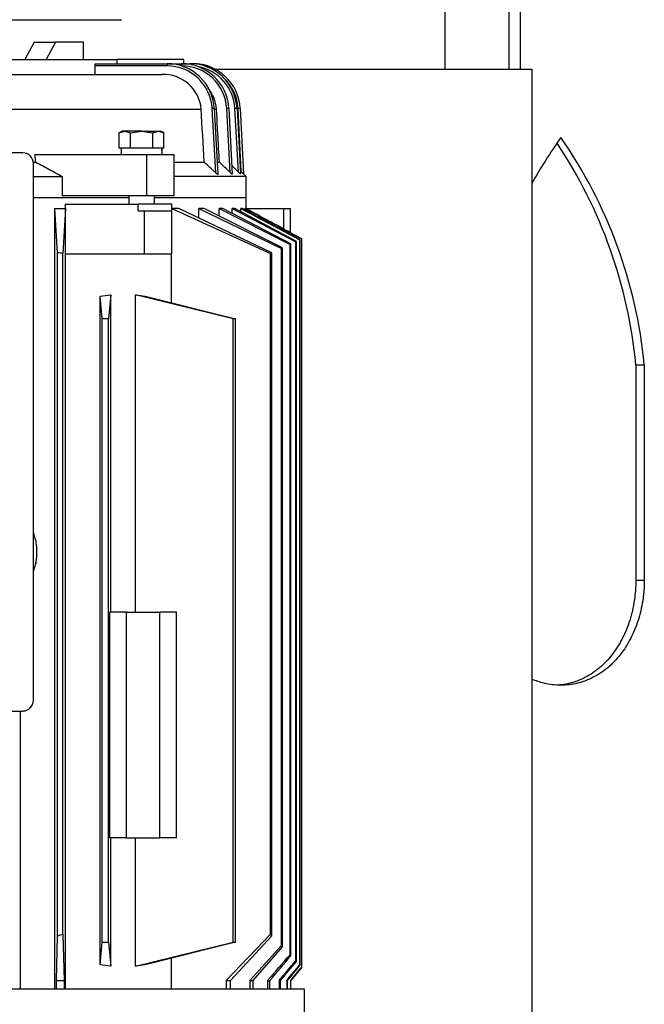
# Model space of a CAD drawing. Header units: millimetres. Extents: x 0 to 415, y -2 to 292.
# Tile 6 of 19: x 137 to 157, y 61 to 92. Entities that reach past the tile are written whole.
import ezdxf

# ---------------------------------------------------------------- set-up
doc = ezdxf.new("R2010")
doc.units = ezdxf.units.MM
for name, color, linetype in [('BLACHA_POZ_2', 7, 'Continuous'), ('Default', 7, 'Continuous'), ('HEX_SCREW_GRADEC', 7, 'Continuous'), ('HMC3-225-FRAME-B', 7, 'Continuous'), ('HMC3-225-SHIELD_', 7, 'Continuous'), ('HMC3-225_FAN_COV', 7, 'Continuous'), ('HMC3_200-225_TER', 7, 'Continuous'), ('PG11', 7, 'Continuous'), ('PŁASZCZ', 7, 'Continuous'), ('PŁYTA_PODSTAWY_S', 7, 'Continuous'), ('SPRING_LOCK_WASH', 7, 'Continuous'), ('WSPORNIK_B', 7, 'Continuous')]:
    doc.layers.add(name, color=color, linetype=linetype)

# ---------------------------------------------------------------- blocks, each defined once
blk = doc.blocks.new('SE2')
at = {"layer": 'BLACHA_POZ_2', "color": 7, "linetype": 'Continuous'}
blk.add_line((122.319, 91.678), (140.585, 91.678), dxfattribs=at)
at = {"layer": 'HEX_SCREW_GRADEC', "color": 7, "linetype": 'Continuous'}
for p, q in [((140.61, 88.215), (140.516, 88.16)), ((140.517, 88.161), (140.69, 88.215)), ((140.517, 87.685), (140.517, 88.161)), ((140.69, 88.215), (140.61, 88.215)), ((141.21, 88.215), (140.69, 88.215)), ((140.69, 88.215), (140.864, 88.161)), ((140.864, 88.161), (141.21, 88.215)), ((140.864, 87.685), (140.864, 88.161)), ((141.21, 88.215), (141.73, 88.215)), ((141.21, 88.215), (141.556, 88.161)), ((141.556, 88.161), (141.73, 88.215)), ((141.556, 87.685), (141.556, 88.161)), ((141.73, 88.215), (141.81, 88.215)), ((141.73, 88.215), (141.903, 88.161)), ((141.904, 88.16), (141.81, 88.215)), ((141.903, 87.685), (141.903, 88.161)), ((140.584, 87.685), (140.517, 87.685)), ((140.864, 87.685), (140.797, 87.685)), ((140.997, 87.685), (140.864, 87.685)), ((141.556, 87.685), (141.423, 87.685)), ((141.623, 87.685), (141.556, 87.685)), ((141.903, 87.685), (141.835, 87.685)), ((140.81, 86.211), (140.81, 85.945)), ((141.61, 85.945), (141.61, 86.211))]:
    blk.add_line(p, q, dxfattribs=at)
at = {"layer": 'HMC3-225-FRAME-B', "color": 7, "linetype": 'Continuous'}
for p, q in [((140.81, 86.145), (137.852, 86.145)), ((138.846, 85.945), (141.098, 85.945)), ((138.846, 85.811), (138.846, 85.945)), ((142.144, 85.945), (141.098, 85.945)), ((141.098, 85.745), (141.098, 85.945)), ((144.452, 86.145), (141.61, 86.145)), ((142.144, 85.745), (142.144, 85.945)), ((144.452, 85.807), (144.452, 86.145)), ((138.519, 85.811), (138.846, 85.811)), ((138.602, 84.44), (138.519, 85.811)), ((138.519, 61.578), (138.519, 85.811)), ((138.852, 85.81), (138.769, 84.42)), ((138.852, 85.81), (138.846, 85.811)), ((138.852, 84.411), (138.852, 85.81)), ((141.098, 85.745), (141.296, 85.745)), ((141.296, 85.745), (142.144, 85.745)), ((141.296, 84.411), (141.296, 85.745)), ((142.364, 85.811), (142.144, 85.811)), ((142.144, 85.81), (145.203, 84.42)), ((142.144, 84.411), (142.144, 85.745)), ((145.248, 84.44), (142.364, 85.811)), ((142.985, 85.811), (145.547, 84.576)), ((143.152, 85.811), (142.985, 85.811)), ((142.985, 85.516), (142.985, 85.811)), ((145.583, 84.593), (143.152, 85.811)), ((143.611, 85.811), (145.815, 84.7)), ((143.732, 85.811), (143.611, 85.811)), ((143.611, 85.581), (143.611, 85.811)), ((145.842, 84.713), (143.732, 85.811)), ((144.017, 85.811), (145.994, 84.784)), ((144.101, 85.811), (144.017, 85.811)), ((144.017, 85.663), (144.017, 85.811)), ((146.013, 84.793), (144.101, 85.811)), ((144.287, 85.811), (146.114, 84.841)), ((144.336, 85.811), (144.287, 85.811)), ((144.287, 85.712), (144.287, 85.811)), ((144.444, 85.811), (144.427, 85.811)), ((144.427, 85.762), (144.427, 85.811)), ((144.452, 85.811), (145.619, 85.811)), ((145.619, 85.811), (145.819, 85.811)), ((145.619, 85.176), (145.619, 85.811)), ((145.819, 85.811), (145.819, 85.068)), ((145.815, 62.645), (145.815, 84.7)), ((145.842, 62.617), (145.842, 84.713)), ((145.994, 62.456), (145.994, 84.784)), ((146.013, 62.435), (146.013, 84.793)), ((146.114, 84.841), (146.126, 84.847)), ((146.114, 62.327), (146.114, 84.841)), ((146.126, 62.315), (146.126, 84.847)), ((146.176, 84.871), (146.18, 84.872)), ((146.176, 62.261), (146.176, 84.871)), ((146.18, 62.257), (146.18, 84.872)), ((138.602, 63.234), (138.602, 84.44)), ((138.769, 63.279), (138.769, 84.42)), ((138.852, 84.411), (141.296, 84.411)), ((138.852, 61.578), (138.852, 84.411)), ((141.296, 84.411), (142.144, 84.411)), ((142.14, 82.89), (142.14, 84.411)), ((145.203, 63.279), (145.203, 84.42)), ((145.248, 63.234), (145.248, 84.44)), ((145.547, 62.926), (145.547, 84.576)), ((145.583, 62.889), (145.583, 84.593)), ((139.985, 82.392), (139.919, 83.097)), ((139.919, 62.326), (139.919, 83.097)), ((140.252, 83.139), (140.184, 82.387)), ((140.252, 73.278), (140.252, 83.139)), ((144.047, 82.393), (141.021, 83.139)), ((141.021, 73.278), (141.021, 83.139)), ((141.317, 83.097), (144.119, 82.392)), ((139.985, 63.03), (139.985, 82.392)), ((140.184, 63.035), (140.184, 82.387)), ((144.047, 63.029), (144.047, 82.393)), ((144.119, 63.03), (144.119, 82.392)), ((140.224, 66.278), (140.224, 73.278)), ((140.739, 73.278), (140.224, 73.278)), ((140.739, 73.278), (141.776, 73.278)), ((140.739, 66.278), (140.739, 73.278)), ((141.776, 66.278), (141.776, 73.278)), ((142.291, 73.278), (141.776, 73.278)), ((142.291, 66.278), (142.291, 73.278)), ((137.452, 61.578), (137.452, 70.211)), ((140.739, 66.278), (140.224, 66.278)), ((140.252, 62.284), (140.252, 66.278)), ((140.739, 66.278), (141.776, 66.278)), ((141.021, 62.284), (141.021, 66.278)), ((142.291, 66.278), (141.776, 66.278)), ((138.565, 61.845), (138.602, 63.234)), ((138.769, 63.279), (138.806, 61.845)), ((139.919, 62.326), (139.985, 63.03)), ((140.184, 63.035), (140.252, 62.284)), ((141.021, 62.284), (144.047, 63.029)), ((144.119, 63.03), (141.317, 62.326)), ((145.203, 63.279), (143.833, 61.845)), ((143.972, 61.845), (145.248, 63.234)), ((145.547, 62.926), (144.566, 61.845)), ((144.668, 61.845), (145.583, 62.889)), ((142.14, 61.578), (142.14, 62.533)), ((145.842, 61.845), (146.18, 62.257)), ((146.18, 62.257), (145.842, 61.845)), ((146.126, 62.315), (146.114, 62.327)), ((146.18, 62.257), (146.176, 62.261)), ((138.565, 61.845), (138.806, 61.845)), ((138.565, 61.578), (138.565, 61.845)), ((138.806, 61.845), (138.806, 61.578)), ((143.833, 61.845), (143.972, 61.845)), ((143.833, 61.845), (143.833, 61.578)), ((143.972, 61.578), (143.972, 61.845)), ((144.566, 61.845), (144.668, 61.845)), ((144.566, 61.845), (144.566, 61.578)), ((144.668, 61.578), (144.668, 61.845)), ((145.117, 61.845), (145.187, 61.845)), ((145.117, 61.845), (145.117, 61.578)), ((145.187, 61.578), (145.187, 61.845)), ((145.475, 61.845), (145.523, 61.845)), ((145.475, 61.845), (145.475, 61.578)), ((145.523, 61.578), (145.523, 61.845)), ((145.712, 61.845), (145.739, 61.845)), ((145.712, 61.845), (145.712, 61.578)), ((145.739, 61.578), (145.739, 61.845)), ((145.833, 61.845), (145.842, 61.845)), ((145.833, 61.845), (145.833, 61.578)), ((145.842, 61.578), (145.842, 61.845))]:
    blk.add_line(p, q, dxfattribs=at)
for centre, radius, start, end in [((124.554, 130.287), 50.301, 295.0037, 295.0376), ((125.053, 129.222), 49.125, 295.2323, 295.257), ((131.091, 22.152), 62.739, 82.9706, 83.12393), ((122.815, 134.081), 54.474, 294.2669, 294.3189), ((123.779, 131.961), 52.146, 294.6728, 294.7161), ((135.607, 118.78), 35.943, 276.8895, 277.4251), ((137.671, -15.387), 97.807, 88.52768, 88.64448), ((130.646, 92.445), 30.275, 285.2349, 285.5621), ((137.671, 160.81), 97.807, 271.35552, 271.47232), ((107.26, 26.014), 53.183, 44.4143, 44.4836), ((108.278, 27.004), 51.762, 43.8884, 43.9456), ((-125.67, 298.714), 359.768, 318.82232, 318.99156), ((-369.568, 498.756), 675.178, 319.676249, 319.762173), ((-339.643, 474.22), 636.705, 319.633737, 319.705883), ((-1116.633, 1110.687), 1641.069, 320.273654, 320.300468), ((109.071, 27.762), 50.666, 43.4677, 43.5121), ((109.599, 28.26), 49.939, 43.183, 43.2151), ((135.607, 26.643), 35.943, 82.5749, 83.1105), ((-915.56, 945.946), 1381.28, 320.203727, 320.229794), ((-3644.191, 3180.114), 4907.941, 320.553923, 320.560221)]:
    blk.add_arc(centre, radius, start, end, dxfattribs=at)
for centre, major_axis, ratio, start_param, end_param in [((143.921, -20.022), (0, 102.416), 0.336031, -0.00575, -0.003678), ((143.921, 165.375), (0, -102.346), 0.336145, 0.003679, 0.005752)]:
    blk.add_ellipse(centre, major_axis=major_axis, ratio=ratio, start_param=start_param, end_param=end_param, dxfattribs=at)
for points in [[(146.126, 84.847), (145.529, 85.168), (144.933, 85.49), (144.336, 85.811)], [(144.427, 85.811), (145.01, 85.498), (145.593, 85.184), (146.176, 84.871)], [(146.18, 84.872), (145.601, 85.185), (145.022, 85.498), (144.444, 85.811)], [(141.021, 83.139), (141.121, 83.124), (141.22, 83.11), (141.317, 83.097)], [(141.317, 62.326), (141.22, 62.312), (141.121, 62.298), (141.021, 62.284)], [(145.739, 61.845), (145.868, 62.001), (145.997, 62.158), (146.126, 62.315)]]:
    blk.add_open_spline(points, degree=3, dxfattribs=at)
at = {"layer": 'HMC3-225-SHIELD_', "color": 7, "linetype": 'Continuous'}
for p, q in [((137.874, 90.978), (137.585, 90.445)), ((137.874, 90.978), (138.54, 90.978)), ((138.54, 90.978), (138.252, 90.445)), ((139.406, 90.978), (138.54, 90.978)), ((139.406, 90.445), (139.406, 90.978)), ((132.119, 90.445), (140.452, 90.445)), ((139.77, 90.311), (141.999, 90.311)), ((139.77, 90.245), (139.77, 90.311)), ((141.999, 90.245), (139.77, 90.245)), ((139.77, 89.978), (139.77, 90.245)), ((142.516, 90.445), (140.452, 90.445)), ((140.452, 90.311), (140.452, 90.445)), ((141.999, 90.311), (142.451, 90.311)), ((141.999, 90.311), (141.999, 90.245)), ((142.451, 90.245), (142.436, 90.245)), ((142.451, 90.311), (142.705, 90.311)), ((142.451, 90.311), (142.451, 90.245)), ((142.522, 90.311), (142.516, 90.445)), ((142.705, 90.311), (142.802, 90.311)), ((142.705, 90.311), (142.705, 90.289)), ((142.802, 90.311), (142.802, 90.308)), ((136.752, 89.978), (141.832, 89.978)), ((136.752, 88.904), (143.058, 88.904)), ((143.463, 88.925), (143.397, 88.922)), ((143.507, 86.92), (143.397, 88.922)), ((143.463, 88.925), (143.576, 86.879)), ((143.465, 88.904), (143.532, 88.904)), ((143.915, 88.922), (143.849, 88.918)), ((143.953, 86.931), (143.849, 88.918)), ((143.915, 88.922), (144.023, 86.88)), ((144.17, 88.924), (144.103, 88.92)), ((144.21, 86.949), (144.103, 88.92)), ((144.17, 88.924), (144.28, 86.888)), ((144.267, 88.919), (144.2, 88.915)), ((144.299, 86.963), (144.2, 88.915)), ((144.267, 88.919), (144.369, 86.894)), ((141.366, 87.478), (137.9, 87.478)), ((142.215, 87.478), (141.366, 87.478)), ((141.366, 86.211), (141.366, 87.478)), ((142.215, 86.211), (142.215, 87.478)), ((137.849, 87.253), (137.923, 87.253)), ((142.215, 87.253), (143.151, 87.253)), ((143.556, 87.253), (143.622, 87.253)), ((144.299, 86.963), (144.275, 86.988)), ((144.452, 86.811), (144.369, 86.894)), ((137.852, 86.811), (138.743, 86.811)), ((138.743, 86.811), (138.743, 86.211)), ((144.452, 86.811), (142.215, 86.811)), ((144.452, 86.145), (144.452, 86.811)), ((140.81, 86.145), (137.852, 86.145)), ((141.366, 86.211), (138.743, 86.211)), ((142.215, 86.211), (141.366, 86.211)), ((144.452, 86.145), (141.61, 86.145))]:
    blk.add_line(p, q, dxfattribs=at)
for centre, radius, start, end in [((141.999, 88.845), 1.467, 3.1554, 90), ((141.999, 88.845), 1.4, 3.1554, 90), ((142.451, 88.845), 1.467, 3.0142, 90), ((142.451, 88.845), 1.4, 3.0142, 90), ((142.705, 88.845), 1.467, 3.1028, 90), ((142.802, 88.845), 1.467, 2.8989, 90), ((142.705, 88.845), 1.4, 3.1028, 79.7783), ((141.881, 88.797), 1.182, 5.1948, 92.3566), ((142.802, 88.845), 1.4, 2.8989, 47.9082), ((142.381, 88.824), 1.154, 3.9613, 40.0862), ((-717.854, 0.213), 860.192, 5.807489, 5.82256), ((-258.478, -327.683), 577.803, 45.854314, 45.900112), ((-1367.459, -1437.053), 2146.561, 45.232796, 45.240359), ((148.466, 91.102), 5.873, 224.8019, 225.7667)]:
    blk.add_arc(centre, radius, start, end, dxfattribs=at)
for points in [[(143.151, 87.253), (143.12, 87.803), (143.089, 88.354), (143.058, 88.904)], [(143.507, 86.92), (143.388, 87.031), (143.27, 87.142), (143.151, 87.253)]]:
    blk.add_open_spline(points, degree=3, dxfattribs=at)
for points, knots in [([(143.622, 87.253), (143.614, 87.393), (143.607, 87.533), (143.599, 87.673), (143.577, 88.083), (143.555, 88.493), (143.532, 88.904)], [0, 0, 0, 0, 0.254257, 0.254257, 0.254257, 1, 1, 1, 1]), ([(137.923, 87.253), (138.061, 87.182), (138.198, 87.109), (138.471, 86.962), (138.608, 86.887), (138.743, 86.811)], [0, 0, 0, 0, 0.5, 0.5, 1, 1, 1, 1]), ([(143.576, 86.879), (143.576, 86.878), (143.576, 86.877), (143.576, 86.875), (143.574, 86.874), (143.573, 86.874), (143.571, 86.874), (143.568, 86.875), (143.565, 86.876), (143.561, 86.878), (143.557, 86.881), (143.547, 86.887), (143.53, 86.899), (143.515, 86.913), (143.507, 86.92)], [0, 0, 0, 0, 0.052456, 0.102315, 0.150287, 0.197173, 0.243826, 0.291113, 0.339868, 0.390851, 0.444731, 0.502072, 0.733714, 1, 1, 1, 1]), ([(144.023, 86.88), (144.023, 86.879), (144.023, 86.878), (144.022, 86.878), (144.021, 86.878), (144.02, 86.878), (144.018, 86.878), (144.015, 86.88), (144.008, 86.884), (143.995, 86.894), (143.976, 86.909), (143.961, 86.924), (143.953, 86.931)], [0, 0, 0, 0, 0.042381, 0.083821, 0.124848, 0.16601, 0.207845, 0.250868, 0.369391, 0.501039, 0.736223, 1, 1, 1, 1]), ([(144.28, 86.888), (144.28, 86.888), (144.28, 86.887), (144.279, 86.887), (144.278, 86.888), (144.277, 86.889), (144.275, 86.89), (144.271, 86.893), (144.265, 86.898), (144.254, 86.907), (144.241, 86.919), (144.226, 86.934), (144.215, 86.944), (144.21, 86.949)], [0, 0, 0, 0, 0.04128, 0.082051, 0.122879, 0.164325, 0.206926, 0.25118, 0.369627, 0.50147, 0.658412, 0.822838, 1, 1, 1, 1])]:
    blk.add_open_spline(points, degree=3, knots=knots, dxfattribs=at)
at = {"layer": 'HMC3-225_FAN_COV', "color": 7, "linetype": 'Continuous'}
for p, q in [((146.265, 61.578), (116.639, 61.578)), ((146.265, 52.686), (146.265, 61.578))]:
    blk.add_line(p, q, dxfattribs=at)
at = {"layer": 'HMC3_200-225_TER', "color": 7, "linetype": 'Continuous'}
for p, q in [((137.519, 87.545), (125.385, 87.545)), ((137.852, 70.545), (137.852, 87.211)), ((125.385, 70.211), (137.519, 70.211))]:
    blk.add_line(p, q, dxfattribs=at)
for centre, start, end in [((137.519, 87.211), 0, 90), ((137.519, 70.545), 270, 0)]:
    blk.add_arc(centre, 0.333, start, end, dxfattribs=at)
at = {"layer": 'PG11', "color": 7, "linetype": 'Continuous'}
for centre, radius, start, end in [((136.295, 75.145), 1.667, 13.2722, 20.9372), ((136.296, 75.146), 1.664, 349.4995, 10.5005), ((136.295, 75.145), 1.667, 339.0628, 346.7634)]:
    blk.add_arc(centre, radius, start, end, dxfattribs=at)
for points, knots in [([(137.917, 75.528), (137.918, 75.526), (137.92, 75.514), (137.926, 75.482), (137.93, 75.462), (137.932, 75.449)], [0.5307975, 0.5307975, 0.5307975, 0.5307975, 0.7476747, 0.8527406, 1, 1, 1, 1]), ([(137.932, 74.843), (137.931, 74.836), (137.929, 74.824), (137.926, 74.808), (137.924, 74.796), (137.919, 74.773), (137.916, 74.752), (137.92, 74.773), (137.926, 74.807), (137.93, 74.828), (137.932, 74.84)], [0, 0, 0, 0, 0.079386, 0.148069, 0.206037, 0.253289, 0.500551, 0.747675, 0.852741, 1, 1, 1, 1])]:
    blk.add_open_spline(points, degree=3, knots=knots, dxfattribs=at)
at = {"layer": 'PŁASZCZ', "color": 7, "linetype": 'Continuous'}
for p, q in [((156.545, 80.964), (156.545, 74.278)), ((156.545, 80.964), (156.806, 80.964)), ((156.806, 80.964), (156.806, 74.278)), ((156.545, 74.278), (156.806, 74.278))]:
    blk.add_line(p, q, dxfattribs=at)
for centre, radius, start, end in [((166.725, 79.074), 15.375, 144.4253, 150.7338), ((141.599, 79.532), 15.014, 5.4739, 33.6102), ((142.029, 79.547), 14.845, 5.4781, 34.8022)]:
    blk.add_arc(centre, radius, start, end, dxfattribs=at)
for points, knots in [([(156.806, 74.278), (156.806, 74.235), (156.805, 74.148), (156.799, 74.019), (156.789, 73.89), (156.776, 73.762), (156.749, 73.572), (156.701, 73.321), (156.616, 73.017), (156.509, 72.726), (156.338, 72.36), (156.072, 71.945), (155.681, 71.539), (155.231, 71.238), (154.738, 71.053), (154.22, 70.99), (153.74, 71.048), (153.441, 71.146), (153.316, 71.2)], [0, 0, 0, 0, 0.0125893, 0.0251396, 0.0376712, 0.0502044, 0.0627596, 0.0940971, 0.1254007, 0.156626, 0.1879075, 0.2502607, 0.3128473, 0.3750844, 0.4376687, 0.4999807, 0.5624376, 0.6090594, 0.6090594, 0.6090594, 0.6090594]), ([(156.545, 74.278), (156.545, 74.17), (156.541, 74.063), (156.525, 73.851), (156.513, 73.745), (156.481, 73.537), (156.462, 73.433), (156.432, 73.305), (156.426, 73.279), (156.413, 73.228), (156.406, 73.203), (156.386, 73.126), (156.371, 73.076), (156.324, 72.928), (156.289, 72.832), (156.212, 72.644), (156.171, 72.553), (156.102, 72.42), (156.079, 72.376), (156.042, 72.311), (156.029, 72.29), (156.004, 72.247), (155.991, 72.226), (155.925, 72.122), (155.87, 72.043), (155.753, 71.893), (155.692, 71.821), (155.564, 71.686), (155.498, 71.622), (155.393, 71.533), (155.357, 71.504), (155.285, 71.449), (155.249, 71.422), (155.138, 71.347), (155.062, 71.301), (154.907, 71.22), (154.827, 71.184), (154.705, 71.137), (154.664, 71.123), (154.581, 71.097), (154.539, 71.085), (154.413, 71.053), (154.328, 71.038), (154.196, 71.021), (154.148, 71.017), (154.101, 71.014)], [0, 0, 0, 0, 0.03125, 0.03125, 0.0625, 0.0625, 0.09375, 0.09375, 0.1015625, 0.1015625, 0.109375, 0.109375, 0.125, 0.125, 0.15625, 0.15625, 0.1875, 0.1875, 0.203125, 0.203125, 0.2109375, 0.2109375, 0.21875, 0.21875, 0.25, 0.25, 0.28125, 0.28125, 0.3125, 0.3125, 0.328125, 0.328125, 0.34375, 0.34375, 0.375, 0.375, 0.40625, 0.40625, 0.421875, 0.421875, 0.4375, 0.4375, 0.46875, 0.46875, 0.486012, 0.486012, 0.486012, 0.486012])]:
    blk.add_open_spline(points, degree=3, knots=knots, dxfattribs=at)
at = {"layer": 'PŁYTA_PODSTAWY_S', "color": 7, "linetype": 'Continuous'}
for p, q in [((143.481, 90.145), (153.319, 90.145)), ((153.319, 90.145), (153.319, 50.811))]:
    blk.add_line(p, q, dxfattribs=at)
at = {"layer": 'SPRING_LOCK_WASH', "color": 7, "linetype": 'Continuous'}
for p, q in [((140.573, 87.685), (140.573, 87.478)), ((140.797, 87.685), (140.584, 87.685)), ((141.423, 87.685), (140.997, 87.685)), ((141.835, 87.685), (141.623, 87.685))]:
    blk.add_line(p, q, dxfattribs=at)
for centre, start, end in [((139.957, 87.478), 359.9853, 6.2634), ((139.957, 87.684), 356.8799, 0.0147)]:
    blk.add_arc(centre, 1.89, start, end, dxfattribs=at)
at = {"layer": 'WSPORNIK_B', "color": 7, "linetype": 'Continuous'}
for p, q in [((150.617, 116.478), (150.617, 90.145)), ((152.617, 90.145), (152.617, 116.478)), ((152.963, 90.145), (152.963, 116.478))]:
    blk.add_line(p, q, dxfattribs=at)

msp = doc.modelspace()

# ---------------------------------------------------------------- block references
at = {"layer": 'Default'}
msp.add_blockref('SE2', (0, 0), dxfattribs=at)

doc.saveas('drawing.dxf')
